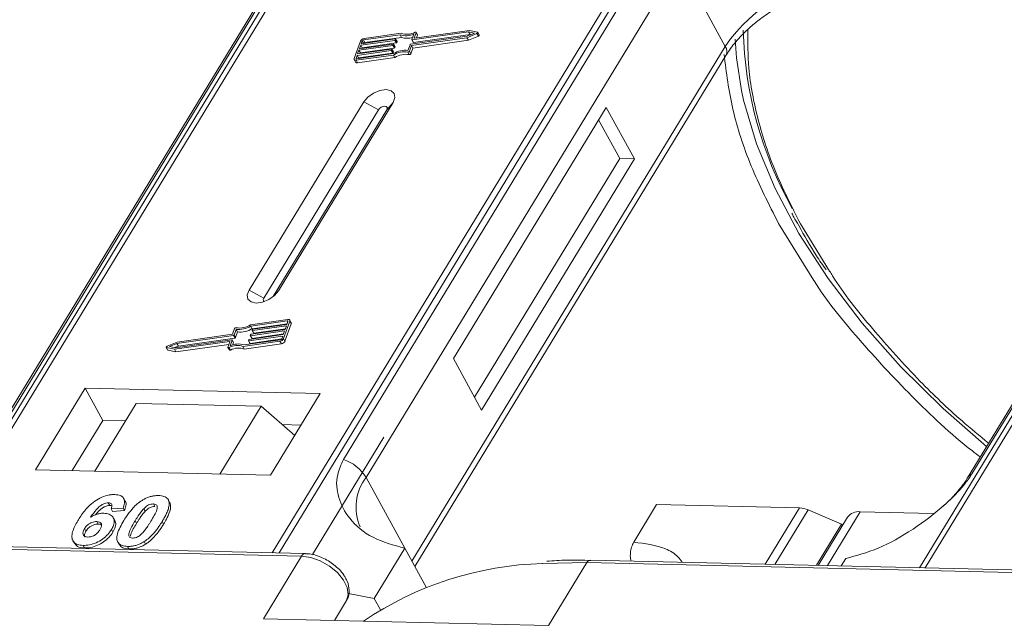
# Model space of a CAD drawing. Header units: millimetres. Extents: x 2205 to 3679, y 833 to 1866.
# Tile 61 of 86: x 3224 to 3272, y 1635 to 1664. Entities that reach past the tile are written whole.
import ezdxf

# ---------------------------------------------------------------- set-up
doc = ezdxf.new("R2010")
doc.units = ezdxf.units.MM

msp = doc.modelspace()

# ---------------------------------------------------------------- linework, layer by layer
at = {"color": 7, "linetype": 'Continuous', "lineweight": 15}
for p, q in [((3241.447, 1674.055), (3219.766, 1638.426)), ((3220.036, 1638.419), (3241.732, 1674.076)), ((3257.949, 1673.704), (3236.252, 1638.047)), ((3236.585, 1638.04), (3258.265, 1673.669)), ((3289.573, 1672.951), (3267.893, 1637.321)), ((3268.162, 1637.315), (3289.859, 1672.972)), ((3222.323, 1643.01), (3237.636, 1668.176)), ((3237.422, 1667.989), (3222.109, 1642.824)), ((3255.04, 1667.777), (3239.727, 1642.611)), ((3240.835, 1641.734), (3256.148, 1666.9)), ((3258.39, 1662.802), (3256.148, 1666.9)), ((3285.548, 1666.885), (3270.235, 1641.72)), ((3270.45, 1641.906), (3285.763, 1667.072)), ((3242.499, 1663.373), (3240.711, 1663.119)), ((3242.553, 1663.448), (3240.736, 1663.19)), ((3242.568, 1663.247), (3242.499, 1663.373)), ((3243.012, 1662.908), (3245.771, 1663.299)), ((3243.072, 1663.135), (3243.17, 1663.409)), ((3245.848, 1663.512), (3243.088, 1663.12)), ((3243.157, 1662.994), (3245.917, 1663.386)), ((3243.189, 1663.219), (3243.281, 1663.475)), ((3245.892, 1663.586), (3243.206, 1663.204)), ((3243.35, 1663.368), (3243.281, 1663.494)), ((3243.281, 1663.475), (3243.35, 1663.349)), ((3243.303, 1663.218), (3243.35, 1663.349)), ((3245.765, 1663.231), (3246.256, 1663.438)), ((3245.771, 1663.299), (3246.133, 1663.452)), ((3245.834, 1663.105), (3246.325, 1663.312)), ((3246.133, 1663.452), (3245.848, 1663.512)), ((3245.917, 1663.386), (3245.848, 1663.512)), ((3246.28, 1663.503), (3245.892, 1663.586)), ((3245.917, 1663.386), (3245.957, 1663.378)), ((3246.256, 1663.438), (3246.325, 1663.312)), ((3246.364, 1663.367), (3246.296, 1663.493)), ((3240.561, 1663.064), (3240.255, 1662.213)), ((3242.147, 1662.852), (3240.487, 1662.616)), ((3240.512, 1662.687), (3242.173, 1662.923)), ((3240.576, 1662.865), (3240.512, 1662.687)), ((3242.236, 1663.1), (3240.576, 1662.865)), ((3240.645, 1662.738), (3240.576, 1662.865)), ((3240.601, 1662.935), (3242.262, 1663.171)), ((3240.652, 1663.077), (3240.601, 1662.935)), ((3240.645, 1662.738), (3242.305, 1662.974)), ((3240.721, 1662.952), (3240.652, 1663.077)), ((3240.711, 1663.119), (3240.78, 1662.993)), ((3240.78, 1662.993), (3242.568, 1663.247)), ((3242.216, 1662.726), (3242.147, 1662.852)), ((3242.189, 1662.908), (3242.176, 1662.873)), ((3242.245, 1662.747), (3242.176, 1662.873)), ((3242.258, 1662.792), (3242.189, 1662.918)), ((3242.258, 1662.782), (3242.189, 1662.908)), ((3242.305, 1662.974), (3242.236, 1663.1)), ((3242.245, 1662.747), (3242.258, 1662.782)), ((3242.278, 1663.157), (3242.265, 1663.121)), ((3242.334, 1662.995), (3242.265, 1663.121)), ((3242.347, 1663.04), (3242.278, 1663.166)), ((3242.347, 1663.031), (3242.278, 1663.157)), ((3242.334, 1662.995), (3242.347, 1663.031)), ((3242.884, 1662.612), (3242.983, 1662.887)), ((3242.957, 1662.572), (3243.055, 1662.846)), ((3243.055, 1662.846), (3245.765, 1663.231)), ((3243.124, 1662.72), (3243.055, 1662.846)), ((3243.072, 1663.126), (3243.141, 1663)), ((3258.39, 1662.802), (3243.077, 1637.636)), ((3243.157, 1662.994), (3243.088, 1663.12)), ((3243.124, 1662.72), (3245.834, 1663.105)), ((3243.197, 1663.204), (3243.189, 1663.219)), ((3245.834, 1663.105), (3245.765, 1663.231)), ((3240.398, 1662.368), (3240.347, 1662.226)), ((3240.354, 1662.126), (3242.171, 1662.384)), ((3240.38, 1662.197), (3242.168, 1662.451)), ((3242.058, 1662.604), (3240.398, 1662.368)), ((3240.467, 1662.242), (3240.398, 1662.368)), ((3240.423, 1662.439), (3242.083, 1662.675)), ((3240.487, 1662.616), (3240.423, 1662.439)), ((3240.467, 1662.242), (3242.127, 1662.478)), ((3240.556, 1662.49), (3240.487, 1662.616)), ((3240.543, 1662.456), (3240.556, 1662.49)), ((3240.556, 1662.49), (3242.216, 1662.726)), ((3240.633, 1662.704), (3240.645, 1662.738)), ((3242.127, 1662.478), (3242.058, 1662.604)), ((3242.1, 1662.66), (3242.087, 1662.625)), ((3242.156, 1662.499), (3242.087, 1662.625)), ((3242.169, 1662.543), (3242.1, 1662.669)), ((3242.1, 1662.66), (3242.169, 1662.534)), ((3242.156, 1662.499), (3242.169, 1662.534)), ((3242.24, 1662.258), (3242.171, 1662.384)), ((3242.88, 1662.531), (3242.949, 1662.405)), ((3243.026, 1662.446), (3242.957, 1662.572)), ((3243.026, 1662.446), (3243.124, 1662.72)), ((3243.219, 1637.375), (3258.423, 1662.361)), ((3240.256, 1662.158), (3240.325, 1662.032)), ((3240.347, 1662.226), (3240.362, 1662.198)), ((3240.423, 1662), (3240.354, 1662.126)), ((3240.423, 1662), (3242.24, 1662.258)), ((3240.454, 1662.208), (3240.467, 1662.242)), ((3240.719, 1660.096), (3235.117, 1650.89)), ((3236.553, 1650.857), (3242.155, 1660.064)), ((3240.719, 1660.096), (3241.439, 1659.706)), ((3242.155, 1660.064), (3241.849, 1659.697)), ((3241.439, 1659.706), (3235.837, 1650.5)), ((3236.297, 1650.573), (3241.849, 1659.697)), ((3252.571, 1659.824), (3245.101, 1647.548)), ((3253.951, 1657.303), (3252.571, 1659.824)), ((3253.232, 1657.319), (3252.198, 1659.21)), ((3246.136, 1645.657), (3253.232, 1657.319)), ((3246.481, 1645.027), (3253.951, 1657.303)), ((3253.951, 1657.303), (3253.232, 1657.319)), ((3260.994, 1654.151), (3262.722, 1651.364)), ((3263.494, 1651.817), (3262.072, 1654.127)), ((3235.837, 1650.5), (3235.117, 1650.89)), ((3236.553, 1650.857), (3236.364, 1650.631)), ((3237.009, 1649.456), (3235.193, 1649.198)), ((3236.984, 1649.385), (3235.196, 1649.131)), ((3236.803, 1648.518), (3237.109, 1649.369)), ((3236.966, 1649.214), (3237.017, 1649.356)), ((3237.01, 1649.337), (3236.984, 1649.385)), ((3237.176, 1649.298), (3237.107, 1649.424)), ((3237.109, 1649.369), (3237.178, 1649.243)), ((3234.407, 1649.01), (3234.308, 1648.736)), ((3234.479, 1648.97), (3234.381, 1648.696)), ((3234.45, 1648.57), (3234.548, 1648.844)), ((3234.548, 1648.844), (3234.479, 1648.97)), ((3236.851, 1648.895), (3235.191, 1648.659)), ((3235.265, 1649.005), (3235.196, 1649.131)), ((3235.217, 1648.73), (3236.877, 1648.966)), ((3235.264, 1648.922), (3235.277, 1648.958)), ((3235.264, 1648.913), (3235.333, 1648.787)), ((3235.265, 1649.005), (3236.978, 1649.249)), ((3236.941, 1649.143), (3235.28, 1648.908)), ((3235.349, 1648.782), (3235.28, 1648.908)), ((3235.306, 1648.979), (3236.966, 1649.214)), ((3235.349, 1648.782), (3236.889, 1649)), ((3236.788, 1648.718), (3236.851, 1648.895)), ((3236.872, 1648.392), (3237.178, 1649.243)), ((3236.877, 1648.966), (3236.941, 1649.143)), ((3231.599, 1648.351), (3231.107, 1648.144)), ((3231.472, 1647.997), (3234.158, 1648.378)), ((3231.516, 1648.07), (3234.275, 1648.462)), ((3234.352, 1648.675), (3231.592, 1648.283)), ((3234.308, 1648.736), (3231.599, 1648.351)), ((3231.661, 1648.157), (3234.421, 1648.549)), ((3234.175, 1648.364), (3234.083, 1648.107)), ((3234.171, 1648.354), (3234.158, 1648.378)), ((3234.292, 1648.448), (3234.193, 1648.173)), ((3234.361, 1648.331), (3234.292, 1648.457)), ((3234.361, 1648.322), (3234.292, 1648.448)), ((3234.421, 1648.549), (3234.352, 1648.675)), ((3234.45, 1648.57), (3234.381, 1648.696)), ((3234.811, 1648.134), (3236.627, 1648.392)), ((3234.865, 1648.209), (3236.653, 1648.463)), ((3235.085, 1648.426), (3235.098, 1648.461)), ((3235.086, 1648.417), (3235.155, 1648.29)), ((3236.762, 1648.647), (3235.102, 1648.411)), ((3235.171, 1648.285), (3235.102, 1648.411)), ((3235.127, 1648.482), (3236.788, 1648.718)), ((3235.171, 1648.285), (3236.711, 1648.504)), ((3235.175, 1648.674), (3235.187, 1648.709)), ((3235.175, 1648.665), (3235.244, 1648.539)), ((3235.26, 1648.533), (3235.191, 1648.659)), ((3235.26, 1648.533), (3236.8, 1648.752)), ((3236.627, 1648.392), (3236.696, 1648.266)), ((3236.711, 1648.505), (3236.762, 1648.647)), ((3236.872, 1648.392), (3236.803, 1648.518)), ((3231.068, 1648.089), (3231.137, 1647.963)), ((3231.084, 1648.079), (3231.472, 1647.997)), ((3231.153, 1647.953), (3231.084, 1648.079)), ((3231.153, 1647.953), (3231.541, 1647.871)), ((3231.592, 1648.283), (3231.231, 1648.131)), ((3231.231, 1648.131), (3231.516, 1648.07)), ((3231.541, 1647.871), (3231.472, 1647.997)), ((3231.476, 1648.079), (3231.661, 1648.157)), ((3231.541, 1647.871), (3234.13, 1648.238)), ((3231.661, 1648.157), (3231.592, 1648.283)), ((3234.083, 1648.089), (3234.152, 1647.963)), ((3234.206, 1647.958), (3234.137, 1648.084)), ((3234.323, 1648.217), (3234.361, 1648.322)), ((3234.88, 1648.008), (3234.811, 1648.134)), ((3234.88, 1648.008), (3236.696, 1648.266)), ((3245.101, 1647.548), (3246.481, 1645.027)), ((3227.101, 1646.095), (3224.673, 1642.105)), ((3238.593, 1645.831), (3227.101, 1646.095)), ((3227.101, 1646.095), (3227.963, 1644.519)), ((3236.166, 1641.841), (3238.593, 1645.831)), ((3229.599, 1645.353), (3227.582, 1642.038)), ((3229.599, 1645.353), (3235.705, 1645.212)), ((3233.688, 1641.898), (3235.705, 1645.212)), ((3235.705, 1645.212), (3237.349, 1643.785)), ((3227.963, 1644.519), (3226.469, 1642.064)), ((3229.076, 1644.493), (3227.963, 1644.519)), ((3237.66, 1644.296), (3236.736, 1644.317)), ((3241.707, 1643.705), (3238.215, 1637.966)), ((3224.673, 1642.105), (3236.166, 1641.841)), ((3240.835, 1641.734), (3242.731, 1638.267)), ((3229.06, 1640.576), (3228.991, 1640.702)), ((3231.121, 1640.698), (3231.115, 1640.709)), ((3228.237, 1640.488), (3228.306, 1640.362)), ((3228.956, 1640.237), (3228.372, 1640.198)), ((3228.372, 1640.198), (3228.441, 1640.071)), ((3228.956, 1640.237), (3229.025, 1640.11)), ((3230.038, 1640.078), (3229.969, 1640.204)), ((3230.441, 1640.437), (3230.51, 1640.311)), ((3231.194, 1640.579), (3231.263, 1640.453)), ((3253.917, 1638.566), (3255.037, 1640.407)), ((3255.037, 1640.407), (3262.022, 1640.247)), ((3262.022, 1640.247), (3260.347, 1637.494)), ((3228.441, 1640.071), (3229.025, 1640.11)), ((3228.55, 1639.629), (3228.481, 1639.756)), ((3262.44, 1640.148), (3260.819, 1637.484)), ((3262.44, 1640.148), (3264.071, 1639.453)), ((3264.373, 1639.795), (3262.937, 1637.435)), ((3263.383, 1637.425), (3264.983, 1640.054)), ((3268.559, 1639.972), (3264.983, 1640.054)), ((3227.074, 1639.231), (3227.143, 1639.105)), ((3227.673, 1639.575), (3227.742, 1639.449)), ((3229.546, 1639.611), (3229.615, 1639.485)), ((3230.872, 1639.581), (3230.941, 1639.455)), ((3262.845, 1637.437), (3264.071, 1639.453)), ((3264.115, 1639.372), (3264.071, 1639.453)), ((3237.866, 1638.01), (3203.683, 1638.795)), ((3228.393, 1639.19), (3228.462, 1639.064)), ((3203.5, 1638.67), (3237.683, 1637.886)), ((3226.508, 1638.64), (3226.577, 1638.514)), ((3227.002, 1638.41), (3227.071, 1638.284)), ((3228.696, 1638.573), (3228.765, 1638.447)), ((3229.177, 1638.36), (3229.246, 1638.234)), ((3229.984, 1638.594), (3230.053, 1638.468)), ((3242.731, 1638.267), (3241.237, 1635.812)), ((3242.731, 1638.267), (3243.774, 1636.362)), ((3237.683, 1637.886), (3235.816, 1634.817)), ((3264.059, 1637.409), (3264.281, 1637.773)), ((3249.467, 1637.527), (3251.627, 1637.566)), ((3249.759, 1634.497), (3251.627, 1637.566)), ((3251.627, 1637.566), (3285.81, 1636.781)), ((3285.992, 1636.906), (3251.809, 1637.69)), ((3239.975, 1636.054), (3241.237, 1635.812)), ((3239.284, 1634.737), (3239.877, 1635.71)), ((3239.877, 1635.71), (3239.285, 1634.737)), ((3241.237, 1635.812), (3241.537, 1635.265)), ((3235.816, 1634.817), (3249.759, 1634.497))]:
    msp.add_line(p, q, dxfattribs=at)
at = {"color": 7, "linetype": 'Continuous', "lineweight": 15, "flags": 128}
for points in [[(3243.227, 1663.498), (3243.239, 1663.502), (3243.251, 1663.505), (3243.262, 1663.505), (3243.271, 1663.502), (3243.277, 1663.498), (3243.282, 1663.492), (3243.283, 1663.484), (3243.281, 1663.475)], [(3246.28, 1663.503), (3246.289, 1663.5), (3246.295, 1663.493), (3246.298, 1663.485), (3246.296, 1663.475), (3246.29, 1663.464), (3246.281, 1663.454), (3246.27, 1663.445), (3246.256, 1663.438)], [(3246.325, 1663.312), (3246.339, 1663.319), (3246.35, 1663.328), (3246.359, 1663.338), (3246.365, 1663.349), (3246.367, 1663.359), (3246.364, 1663.367)], [(3242.173, 1662.923), (3242.177, 1662.923), (3242.181, 1662.923), (3242.184, 1662.922), (3242.187, 1662.92), (3242.189, 1662.918), (3242.19, 1662.915), (3242.19, 1662.912), (3242.189, 1662.908)], [(3242.262, 1663.171), (3242.266, 1663.172), (3242.27, 1663.171), (3242.273, 1663.17), (3242.276, 1663.168), (3242.278, 1663.166), (3242.279, 1663.163), (3242.279, 1663.16), (3242.278, 1663.157)], [(3243.088, 1663.12), (3243.084, 1663.12), (3243.08, 1663.12), (3243.077, 1663.122), (3243.074, 1663.123), (3243.072, 1663.126), (3243.071, 1663.128), (3243.071, 1663.131), (3243.072, 1663.135)], [(3243.206, 1663.204), (3243.201, 1663.204), (3243.197, 1663.204), (3243.194, 1663.205), (3243.191, 1663.207), (3243.189, 1663.209), (3243.188, 1663.212), (3243.188, 1663.215), (3243.189, 1663.219)], [(3259.187, 1660.651), (3258.944, 1662.244), (3258.881, 1663.166)], [(3242.083, 1662.675), (3242.088, 1662.675), (3242.092, 1662.675), (3242.095, 1662.674), (3242.098, 1662.672), (3242.1, 1662.67), (3242.101, 1662.667), (3242.101, 1662.664), (3242.1, 1662.66)], [(3240.354, 1662.126), (3240.328, 1662.125), (3240.305, 1662.127), (3240.284, 1662.133), (3240.268, 1662.144), (3240.257, 1662.157), (3240.251, 1662.174), (3240.25, 1662.193), (3240.255, 1662.213)], [(3240.347, 1662.226), (3240.345, 1662.219), (3240.345, 1662.213), (3240.347, 1662.208), (3240.351, 1662.203), (3240.356, 1662.2), (3240.363, 1662.197), (3240.371, 1662.197), (3240.38, 1662.197)], [(3242.155, 1660.064), (3242.244, 1660.3), (3242.209, 1660.502), (3242.057, 1660.641), (3241.811, 1660.694), (3241.507, 1660.653), (3241.193, 1660.526), (3240.916, 1660.33), (3240.719, 1660.096)], [(3271.167, 1643.25), (3269.04, 1645.101), (3266.958, 1647.155), (3265.077, 1649.28), (3263.416, 1651.453), (3261.993, 1653.653), (3260.824, 1655.854), (3259.92, 1658.035), (3259.291, 1660.173), (3259.187, 1660.651)], [(3241.849, 1659.697), (3241.874, 1659.764), (3241.864, 1659.822), (3241.821, 1659.862), (3241.751, 1659.877), (3241.664, 1659.865), (3241.575, 1659.829), (3241.496, 1659.773), (3241.439, 1659.706)], [(3235.117, 1650.89), (3235.028, 1650.653), (3235.063, 1650.451), (3235.215, 1650.312), (3235.461, 1650.259), (3235.765, 1650.3), (3236.079, 1650.427), (3236.356, 1650.623), (3236.553, 1650.857)], [(3235.837, 1650.5), (3235.812, 1650.432), (3235.822, 1650.374), (3235.865, 1650.335), (3235.87, 1650.333)], [(3237.017, 1649.356), (3237.019, 1649.363), (3237.018, 1649.369), (3237.016, 1649.375), (3237.013, 1649.379), (3237.007, 1649.383), (3237.001, 1649.385), (3236.993, 1649.386), (3236.984, 1649.385)], [(3237.009, 1649.456), (3237.036, 1649.458), (3237.059, 1649.456), (3237.079, 1649.449), (3237.095, 1649.439), (3237.107, 1649.425), (3237.113, 1649.409), (3237.113, 1649.39), (3237.109, 1649.369)], [(3235.28, 1648.908), (3235.276, 1648.907), (3235.272, 1648.908), (3235.269, 1648.909), (3235.266, 1648.911), (3235.264, 1648.913), (3235.263, 1648.916), (3235.263, 1648.919), (3235.264, 1648.922)], [(3234.158, 1648.378), (3234.163, 1648.378), (3234.166, 1648.378), (3234.17, 1648.377), (3234.172, 1648.375), (3234.174, 1648.373), (3234.175, 1648.37), (3234.175, 1648.367), (3234.175, 1648.364)], [(3234.275, 1648.462), (3234.28, 1648.462), (3234.284, 1648.462), (3234.287, 1648.461), (3234.29, 1648.459), (3234.291, 1648.457), (3234.292, 1648.454), (3234.293, 1648.451), (3234.292, 1648.448)], [(3235.102, 1648.411), (3235.098, 1648.411), (3235.094, 1648.411), (3235.09, 1648.412), (3235.088, 1648.414), (3235.086, 1648.416), (3235.085, 1648.419), (3235.085, 1648.422), (3235.085, 1648.426)], [(3235.191, 1648.659), (3235.187, 1648.659), (3235.183, 1648.66), (3235.18, 1648.661), (3235.177, 1648.662), (3235.175, 1648.665), (3235.174, 1648.667), (3235.174, 1648.671), (3235.175, 1648.674)], [(3231.084, 1648.079), (3231.074, 1648.083), (3231.068, 1648.089), (3231.066, 1648.098), (3231.068, 1648.108), (3231.073, 1648.118), (3231.082, 1648.128), (3231.094, 1648.137), (3231.107, 1648.144)], [(3234.137, 1648.084), (3234.125, 1648.08), (3234.113, 1648.078), (3234.102, 1648.078), (3234.093, 1648.08), (3234.086, 1648.084), (3234.082, 1648.091), (3234.081, 1648.098), (3234.083, 1648.107)], [(3234.152, 1647.963), (3234.155, 1647.958), (3234.162, 1647.954), (3234.171, 1647.952), (3234.182, 1647.952), (3234.194, 1647.954), (3234.206, 1647.958)], [(3237.683, 1637.886), (3238.13, 1637.822), (3238.598, 1637.655), (3239.046, 1637.399), (3239.436, 1637.077), (3239.735, 1636.716), (3239.917, 1636.347), (3239.965, 1636.001), (3239.877, 1635.71)]]:
    msp.add_lwpolyline(points, dxfattribs=at)
at = {"color": 7, "linetype": 'Continuous', "lineweight": 15}
for centre, radius, start, end in [((3264.562, 1658.65), 7.439, 91.2925, 146.0732), ((3242.79, 1664.232), 0.907, 251.2927, 294.8085), ((3242.835, 1664.217), 0.819, 249.8549, 298.6145), ((3243.331, 1663.358), 0.0214, 336.1246, 26.8104), ((3278.092, 1664.08), 18.828, 181.473, 209.2705), ((3240.766, 1662.964), 0.229, 97.4207, 153.8527), ((3240.721, 1663.044), 0.0762, 97.4207, 153.8527), ((3240.79, 1662.917), 0.0769, 97.5763, 152.4403), ((3242.142, 1662.89), 0.0381, 277.4207, 333.8527), ((3242.231, 1663.138), 0.0381, 277.4207, 333.8527), ((3242.248, 1662.787), 0.011, 336.9348, 26.0002), ((3242.3, 1663.012), 0.0381, 277.4207, 333.8527), ((3242.337, 1663.035), 0.011, 336.9348, 26.0002), ((3242.85, 1664.05), 0.85, 250.6487, 287.8017), ((3243.017, 1662.87), 0.0381, 97.4207, 153.8527), ((3243.153, 1663.008), 0.0149, 216.6597, 287.1115), ((3258.048, 1662.554), 0.422, 332.7392, 35.9387), ((3242.053, 1662.642), 0.0381, 277.4207, 333.8527), ((3242.122, 1662.515), 0.0381, 277.4207, 333.8527), ((3242.771, 1661.445), 1.173, 84.4424, 120.9301), ((3242.159, 1662.538), 0.011, 336.9348, 26.0002), ((3242.713, 1661.547), 0.998, 80.3986, 122.9491), ((3242.211, 1662.764), 0.0381, 277.4207, 333.8527), ((3242.782, 1661.421), 0.998, 80.3986, 122.9491), ((3242.89, 1662.604), 0.0736, 261.7629, 334.647), ((3242.959, 1662.477), 0.0736, 261.7629, 334.647), ((3240.397, 1662.085), 0.0892, 216.6597, 287.1115), ((3234.473, 1648.979), 0.0736, 81.7629, 154.647), ((3234.593, 1650.138), 1.173, 264.4424, 300.9301), ((3234.65, 1650.035), 0.998, 260.3986, 302.9491), ((3234.662, 1650.012), 1.173, 264.4424, 300.9301), ((3235.311, 1648.941), 0.0381, 97.4207, 153.8527), ((3237.117, 1649.269), 0.0661, 336.9348, 26.0002), ((3234.347, 1648.713), 0.0381, 277.4207, 333.8527), ((3234.416, 1648.587), 0.0381, 277.4207, 333.8527), ((3235.132, 1648.444), 0.0381, 97.4207, 153.8527), ((3235.222, 1648.693), 0.0381, 97.4207, 153.8527), ((3235.256, 1648.548), 0.0149, 216.6597, 287.1115), ((3235.345, 1648.796), 0.0149, 216.6597, 287.1115), ((3236.598, 1648.619), 0.229, 277.4207, 333.8527), ((3236.643, 1648.539), 0.0762, 277.4207, 333.8527), ((3236.667, 1648.493), 0.229, 277.4207, 333.8527), ((3231.156, 1647.974), 0.0212, 210.2186, 262.8226), ((3234.529, 1647.365), 0.819, 69.8549, 118.6145), ((3234.574, 1647.35), 0.907, 71.2927, 114.8085), ((3234.598, 1647.239), 0.819, 69.8549, 118.6145), ((3234.351, 1648.326), 0.011, 336.9348, 26.0002), ((3235.167, 1648.299), 0.0149, 216.6597, 287.1115), ((3239.085, 1640.662), 2.052, 31.4947, 71.765), ((3242.781, 1640.271), 2.434, 143.0587, 202.974), ((3270.648, 1641.462), 0.486, 114.0436, 148.1804), ((3261.972, 1639.093), 1.154, 66.0507, 87.522), ((3264.903, 1639.395), 0.664, 83.0653, 142.99), ((3237.875, 1637.8), 0.21, 92.0598, 156.0028), ((3249.935, 1621.062), 16.472, 91.6287, 124.0831), ((3251.826, 1637.47), 0.221, 94.3757, 154.3004)]:
    msp.add_arc(centre, radius, start, end, dxfattribs=at)
for points, knots in [([(3258.439, 1662.363), (3258.488, 1662.449), (3258.658, 1662.748), (3259.065, 1663.226), (3259.592, 1663.74), (3260.147, 1664.189), (3260.674, 1664.55), (3261.043, 1664.76), (3261.178, 1664.836)], [0, 0, 0, 0, 0.0972859, 0.3406221, 0.5254687, 0.6869716, 0.885597, 1, 1, 1, 1]), ([(3262.072, 1654.127), (3261.643, 1654.971), (3260.772, 1656.688), (3259.938, 1659.247), (3259.491, 1661.587), (3259.493, 1663.006), (3259.493, 1663.628)], [0, 0, 0, 0, 0.255322, 0.518562, 0.789217, 1, 1, 1, 1]), ([(3258.331, 1662.407), (3258.445, 1661.524), (3258.671, 1659.759), (3259.573, 1656.975), (3260.522, 1655.089), (3260.994, 1654.151)], [0, 0, 0, 0, 0.3344532, 0.6690302, 1, 1, 1, 1]), ([(3261.65, 1654.655), (3261.679, 1654.591), (3261.773, 1654.391), (3261.897, 1654.191), (3261.982, 1654.054)], [0, 0, 0, 0, 0.317467, 1, 1, 1, 1]), ([(3261.982, 1654.054), (3262.255, 1653.557), (3262.654, 1652.833), (3263.158, 1652.115), (3263.316, 1651.889)], [0, 0, 0, 0, 0.685846, 1, 1, 1, 1]), ([(3271.263, 1643.408), (3270.825, 1643.768), (3269.646, 1644.736), (3267.706, 1646.602), (3265.573, 1648.974), (3264.118, 1650.795), (3263.54, 1651.742), (3263.494, 1651.817)], [0, 0, 0, 0, 0.139905, 0.3768262, 0.6798421, 0.9746062, 1, 1, 1, 1]), ([(3262.722, 1651.364), (3262.725, 1651.359), (3263.323, 1650.394), (3264.893, 1648.474), (3267.472, 1645.688), (3269.513, 1643.754), (3270.725, 1642.832), (3270.853, 1642.735)], [0, 0, 0, 0, 0.001708, 0.316913, 0.637904, 0.961869, 1, 1, 1, 1]), ([(3239.727, 1642.611), (3239.616, 1642.365), (3239.331, 1641.735), (3239.44, 1640.717), (3239.998, 1639.643), (3241.088, 1638.723), (3242.186, 1638.419), (3242.731, 1638.267)], [0, 0, 0, 0, 0.1257134, 0.3212757, 0.5244662, 0.763484, 1, 1, 1, 1]), ([(3264.281, 1637.773), (3264.799, 1637.91), (3265.836, 1638.184), (3267.583, 1639.154), (3269.02, 1640.264), (3269.985, 1641.228), (3270.324, 1641.723), (3270.45, 1641.906)], [0, 0, 0, 0, 0.249096, 0.498243, 0.745205, 0.90541, 1, 1, 1, 1]), ([(3270.233, 1641.719), (3270.23, 1641.712), (3270.136, 1641.529), (3269.821, 1641.126), (3269.42, 1640.668), (3269.127, 1640.413), (3269.049, 1640.344)], [0, 0, 0, 0, 0.0148763, 0.4238311, 0.846052, 1, 1, 1, 1]), ([(3226.774, 1639.658), (3226.825, 1639.74), (3226.982, 1639.986), (3227.254, 1640.326), (3227.644, 1640.633), (3228.006, 1640.813), (3228.323, 1640.892), (3228.495, 1640.895), (3228.557, 1640.895)], [0, 0, 0, 0, 0.142337, 0.429127, 0.589943, 0.751205, 0.909895, 1, 1, 1, 1]), ([(3228.557, 1640.895), (3228.651, 1640.887), (3228.82, 1640.871), (3228.976, 1640.753), (3229.046, 1640.579), (3229.018, 1640.395), (3228.97, 1640.272), (3228.956, 1640.237)], [0, 0, 0, 0, 0.2426908, 0.4390024, 0.635006, 0.8950587, 1, 1, 1, 1]), ([(3229.883, 1640.612), (3229.934, 1640.642), (3230.037, 1640.703), (3230.201, 1640.771), (3230.368, 1640.819), (3230.504, 1640.84), (3230.611, 1640.847), (3230.664, 1640.847), (3230.69, 1640.847)], [0, 0, 0, 0, 0.193776, 0.3936, 0.587864, 0.788908, 0.894169, 1, 1, 1, 1]), ([(3230.69, 1640.847), (3230.737, 1640.844), (3230.832, 1640.839), (3230.958, 1640.809), (3231.066, 1640.758), (3231.133, 1640.695), (3231.173, 1640.633), (3231.187, 1640.597), (3231.194, 1640.579)], [0, 0, 0, 0, 0.192627, 0.388684, 0.582013, 0.783201, 0.891038, 1, 1, 1, 1]), ([(3228.237, 1640.488), (3228.196, 1640.485), (3228.115, 1640.481), (3227.968, 1640.422), (3227.802, 1640.318), (3227.589, 1640.098), (3227.459, 1639.914), (3227.371, 1639.789)], [0, 0, 0, 0, 0.112049, 0.22438, 0.370115, 0.570276, 1, 1, 1, 1]), ([(3227.616, 1639.906), (3227.616, 1639.906), (3227.673, 1639.984), (3227.776, 1640.103), (3227.953, 1640.25), (3228.104, 1640.327), (3228.226, 1640.36), (3228.284, 1640.361), (3228.306, 1640.362)], [0, 0, 0, 0, 0.000071, 0.368569, 0.571075, 0.774891, 0.911654, 1, 1, 1, 1]), ([(3228.372, 1640.198), (3228.392, 1640.245), (3228.423, 1640.321), (3228.412, 1640.411), (3228.367, 1640.462), (3228.301, 1640.484), (3228.255, 1640.487), (3228.237, 1640.488)], [0, 0, 0, 0, 0.33384, 0.524547, 0.716372, 0.891824, 1, 1, 1, 1]), ([(3228.306, 1640.362), (3228.345, 1640.361), (3228.389, 1640.359), (3228.413, 1640.34), (3228.416, 1640.338)], [0, 0, 0, 0, 0.900108, 1, 1, 1, 1]), ([(3228.997, 1639.629), (3229.048, 1639.711), (3229.165, 1639.897), (3229.414, 1640.219), (3229.672, 1640.475), (3229.862, 1640.599), (3229.883, 1640.612)], [0, 0, 0, 0, 0.237381, 0.538918, 0.949082, 1, 1, 1, 1]), ([(3229.025, 1640.11), (3229.052, 1640.19), (3229.106, 1640.351), (3229.113, 1640.518), (3229.06, 1640.571), (3229.057, 1640.574)], [0, 0, 0, 0, 0.4817849, 0.9693075, 1, 1, 1, 1]), ([(3229.546, 1639.611), (3229.571, 1639.652), (3229.622, 1639.734), (3229.694, 1639.845), (3229.761, 1639.944), (3229.825, 1640.031), (3229.891, 1640.118), (3229.943, 1640.175), (3229.969, 1640.204)], [0, 0, 0, 0, 0.20527, 0.410616, 0.557148, 0.703844, 0.851475, 1, 1, 1, 1]), ([(3229.969, 1640.204), (3230.012, 1640.246), (3230.081, 1640.314), (3230.206, 1640.389), (3230.32, 1640.428), (3230.397, 1640.437), (3230.436, 1640.437), (3230.441, 1640.437)], [0, 0, 0, 0, 0.334804, 0.542561, 0.750382, 0.970721, 1, 1, 1, 1]), ([(3230.038, 1640.078), (3230.081, 1640.12), (3230.15, 1640.188), (3230.275, 1640.263), (3230.389, 1640.302), (3230.466, 1640.311), (3230.505, 1640.311), (3230.51, 1640.311)], [0, 0, 0, 0, 0.334804, 0.542561, 0.750382, 0.970721, 1, 1, 1, 1]), ([(3230.441, 1640.437), (3230.48, 1640.433), (3230.549, 1640.425), (3230.613, 1640.377), (3230.64, 1640.289), (3230.611, 1640.121), (3230.489, 1639.877), (3230.376, 1639.689), (3230.32, 1639.593)], [0, 0, 0, 0, 0.105646, 0.186221, 0.267042, 0.431541, 0.712708, 1, 1, 1, 1]), ([(3231.194, 1640.579), (3231.202, 1640.545), (3231.218, 1640.477), (3231.207, 1640.333), (3231.161, 1640.15), (3231.073, 1639.946), (3230.976, 1639.755), (3230.907, 1639.639), (3230.872, 1639.581)], [0, 0, 0, 0, 0.118432, 0.239329, 0.449434, 0.664178, 0.83182, 1, 1, 1, 1]), ([(3230.941, 1639.455), (3230.99, 1639.537), (3231.097, 1639.719), (3231.233, 1640.021), (3231.301, 1640.283), (3231.271, 1640.418), (3231.263, 1640.453)], [0, 0, 0, 0, 0.2367747, 0.5279276, 0.8783337, 1, 1, 1, 1]), ([(3231.263, 1640.453), (3231.251, 1640.485), (3231.233, 1640.534), (3231.194, 1640.569), (3231.181, 1640.581)], [0, 0, 0, 0, 0.667997, 1, 1, 1, 1]), ([(3227.371, 1639.789), (3227.422, 1639.818), (3227.526, 1639.876), (3227.665, 1639.93), (3227.775, 1639.958), (3227.856, 1639.974), (3227.937, 1639.982), (3227.989, 1639.982), (3228.015, 1639.982)], [0, 0, 0, 0, 0.243654, 0.49576, 0.617892, 0.741503, 0.870025, 1, 1, 1, 1]), ([(3228.015, 1639.982), (3228.108, 1639.973), (3228.294, 1639.953), (3228.464, 1639.815), (3228.542, 1639.625), (3228.512, 1639.406), (3228.43, 1639.256), (3228.393, 1639.19)], [0, 0, 0, 0, 0.210216, 0.421975, 0.620016, 0.831037, 1, 1, 1, 1]), ([(3229.615, 1639.485), (3229.64, 1639.526), (3229.691, 1639.608), (3229.763, 1639.719), (3229.83, 1639.818), (3229.894, 1639.905), (3229.96, 1639.992), (3230.012, 1640.049), (3230.038, 1640.078)], [0, 0, 0, 0, 0.20527, 0.410616, 0.557148, 0.703844, 0.851475, 1, 1, 1, 1]), ([(3227.002, 1638.41), (3226.909, 1638.419), (3226.722, 1638.436), (3226.539, 1638.565), (3226.443, 1638.757), (3226.471, 1639.09), (3226.622, 1639.405), (3226.752, 1639.622), (3226.774, 1639.658)], [0, 0, 0, 0, 0.148269, 0.297647, 0.442421, 0.607851, 0.935658, 1, 1, 1, 1]), ([(3227.241, 1638.819), (3227.195, 1638.825), (3227.102, 1638.836), (3227.019, 1638.91), (3226.987, 1639.009), (3227.014, 1639.122), (3227.054, 1639.196), (3227.074, 1639.231)], [0, 0, 0, 0, 0.207905, 0.419981, 0.630626, 0.821735, 1, 1, 1, 1]), ([(3227.074, 1639.231), (3227.108, 1639.281), (3227.165, 1639.365), (3227.294, 1639.467), (3227.422, 1639.532), (3227.554, 1639.572), (3227.634, 1639.574), (3227.673, 1639.575)], [0, 0, 0, 0, 0.276721, 0.45687, 0.637007, 0.824068, 1, 1, 1, 1]), ([(3227.143, 1639.105), (3227.177, 1639.155), (3227.234, 1639.239), (3227.363, 1639.341), (3227.491, 1639.406), (3227.623, 1639.446), (3227.703, 1639.448), (3227.742, 1639.449)], [0, 0, 0, 0, 0.276721, 0.45687, 0.637007, 0.824068, 1, 1, 1, 1]), ([(3227.673, 1639.575), (3227.719, 1639.571), (3227.805, 1639.563), (3227.885, 1639.502), (3227.92, 1639.417), (3227.896, 1639.303), (3227.85, 1639.221), (3227.826, 1639.178)], [0, 0, 0, 0, 0.213757, 0.394944, 0.576585, 0.777311, 1, 1, 1, 1]), ([(3227.742, 1639.449), (3227.79, 1639.446), (3227.858, 1639.443), (3227.897, 1639.41), (3227.907, 1639.401)], [0, 0, 0, 0, 0.715718, 1, 1, 1, 1]), ([(3228.462, 1639.064), (3228.505, 1639.146), (3228.592, 1639.311), (3228.612, 1639.51), (3228.557, 1639.596), (3228.539, 1639.623)], [0, 0, 0, 0, 0.401791, 0.807526, 1, 1, 1, 1]), ([(3229.177, 1638.36), (3229.084, 1638.368), (3228.896, 1638.385), (3228.716, 1638.513), (3228.626, 1638.71), (3228.687, 1639.089), (3228.87, 1639.409), (3228.997, 1639.629)], [0, 0, 0, 0, 0.1475277, 0.2965695, 0.43214, 0.6087374, 1, 1, 1, 1]), ([(3229.426, 1638.769), (3229.38, 1638.775), (3229.306, 1638.785), (3229.245, 1638.84), (3229.228, 1638.934), (3229.263, 1639.103), (3229.387, 1639.342), (3229.493, 1639.521), (3229.546, 1639.611)], [0, 0, 0, 0, 0.125351, 0.202197, 0.279182, 0.459742, 0.727968, 1, 1, 1, 1]), ([(3229.317, 1638.853), (3229.321, 1638.885), (3229.336, 1639), (3229.459, 1639.217), (3229.563, 1639.395), (3229.615, 1639.485)], [0, 0, 0, 0, 0.159501, 0.57679, 1, 1, 1, 1]), ([(3230.32, 1639.593), (3230.294, 1639.552), (3230.244, 1639.471), (3230.172, 1639.36), (3230.105, 1639.261), (3230.042, 1639.174), (3229.975, 1639.087), (3229.924, 1639.031), (3229.898, 1639.003)], [0, 0, 0, 0, 0.205942, 0.411959, 0.558149, 0.704502, 0.851801, 1, 1, 1, 1]), ([(3230.872, 1639.581), (3230.821, 1639.499), (3230.704, 1639.313), (3230.459, 1638.994), (3230.202, 1638.738), (3230.011, 1638.612), (3229.984, 1638.594)], [0, 0, 0, 0, 0.236629, 0.537361, 0.932986, 1, 1, 1, 1]), ([(3230.053, 1638.468), (3230.101, 1638.501), (3230.199, 1638.567), (3230.363, 1638.707), (3230.538, 1638.889), (3230.7, 1639.092), (3230.833, 1639.281), (3230.905, 1639.397), (3230.941, 1639.455)], [0, 0, 0, 0, 0.11827, 0.23888, 0.450732, 0.667209, 0.83334, 1, 1, 1, 1]), ([(3228.393, 1639.19), (3228.338, 1639.107), (3228.225, 1638.942), (3227.964, 1638.711), (3227.647, 1638.532), (3227.308, 1638.42), (3227.104, 1638.413), (3227.002, 1638.41)], [0, 0, 0, 0, 0.197831, 0.3973, 0.59891, 0.798741, 1, 1, 1, 1]), ([(3227.088, 1638.815), (3227.078, 1638.839), (3227.055, 1638.892), (3227.084, 1638.996), (3227.123, 1639.07), (3227.143, 1639.105)], [0, 0, 0, 0, 0.296139, 0.660307, 1, 1, 1, 1]), ([(3227.071, 1638.284), (3227.172, 1638.287), (3227.374, 1638.294), (3227.703, 1638.401), (3228.014, 1638.573), (3228.284, 1638.802), (3228.402, 1638.975), (3228.462, 1639.064)], [0, 0, 0, 0, 0.198208, 0.398397, 0.584963, 0.787074, 1, 1, 1, 1]), ([(3227.826, 1639.178), (3227.791, 1639.126), (3227.735, 1639.041), (3227.616, 1638.933), (3227.496, 1638.868), (3227.365, 1638.825), (3227.285, 1638.821), (3227.241, 1638.819)], [0, 0, 0, 0, 0.288697, 0.463553, 0.639942, 0.801808, 1, 1, 1, 1]), ([(3229.898, 1639.003), (3229.855, 1638.961), (3229.786, 1638.893), (3229.662, 1638.818), (3229.55, 1638.779), (3229.472, 1638.77), (3229.432, 1638.769), (3229.426, 1638.769)], [0, 0, 0, 0, 0.333678, 0.540413, 0.747264, 0.961209, 1, 1, 1, 1]), ([(3226.588, 1638.52), (3226.617, 1638.473), (3226.683, 1638.363), (3226.874, 1638.295), (3227.023, 1638.287), (3227.071, 1638.284)], [0, 0, 0, 0, 0.338595, 0.784132, 1, 1, 1, 1]), ([(3228.778, 1638.455), (3228.798, 1638.417), (3228.851, 1638.319), (3229.03, 1638.25), (3229.184, 1638.238), (3229.246, 1638.234)], [0, 0, 0, 0, 0.2754092, 0.7103646, 1, 1, 1, 1]), ([(3229.984, 1638.594), (3229.933, 1638.564), (3229.83, 1638.503), (3229.666, 1638.435), (3229.499, 1638.387), (3229.363, 1638.366), (3229.256, 1638.36), (3229.203, 1638.36), (3229.177, 1638.36)], [0, 0, 0, 0, 0.193769, 0.393564, 0.587886, 0.789131, 0.894283, 1, 1, 1, 1]), ([(3229.246, 1638.234), (3229.295, 1638.234), (3229.393, 1638.235), (3229.552, 1638.258), (3229.717, 1638.303), (3229.858, 1638.36), (3229.97, 1638.418), (3230.025, 1638.451), (3230.053, 1638.468)], [0, 0, 0, 0, 0.193594, 0.390501, 0.584817, 0.78683, 0.892868, 1, 1, 1, 1]), ([(3253.917, 1638.566), (3253.879, 1638.489), (3253.802, 1638.337), (3253.752, 1638.047), (3253.746, 1637.804), (3253.776, 1637.679), (3253.785, 1637.645)], [0, 0, 0, 0, 0.295987, 0.591974, 0.887961, 1, 1, 1, 1]), ([(3256.293, 1637.587), (3256.225, 1637.68), (3256.026, 1637.953), (3255.314, 1638.389), (3254.467, 1638.496), (3253.917, 1638.566)], [0, 0, 0, 0, 0.152259, 0.448917, 1, 1, 1, 1]), ([(3238.998, 1637.652), (3238.797, 1637.755), (3238.519, 1637.898), (3238.133, 1637.993), (3237.961, 1637.999), (3237.868, 1638.002)], [0, 0, 0, 0, 0.538027, 0.74783, 1, 1, 1, 1]), ([(3239.828, 1636.809), (3239.803, 1636.859), (3239.724, 1637.012), (3239.467, 1637.316), (3239.179, 1637.523), (3238.998, 1637.652)], [0, 0, 0, 0, 0.1526432, 0.4684968, 1, 1, 1, 1]), ([(3251.819, 1637.673), (3251.423, 1637.687), (3250.683, 1637.713), (3249.989, 1637.659), (3249.665, 1637.634)], [0, 0, 0, 0, 0.533839, 1, 1, 1, 1]), ([(3239.875, 1635.729), (3239.888, 1635.744), (3239.996, 1635.871), (3240.028, 1636.214), (3239.97, 1636.565), (3239.857, 1636.759), (3239.828, 1636.809)], [0, 0, 0, 0, 0.054424, 0.4493774, 0.857077, 1, 1, 1, 1])]:
    msp.add_open_spline(points, degree=3, knots=knots, dxfattribs=at)

doc.saveas('drawing.dxf')
